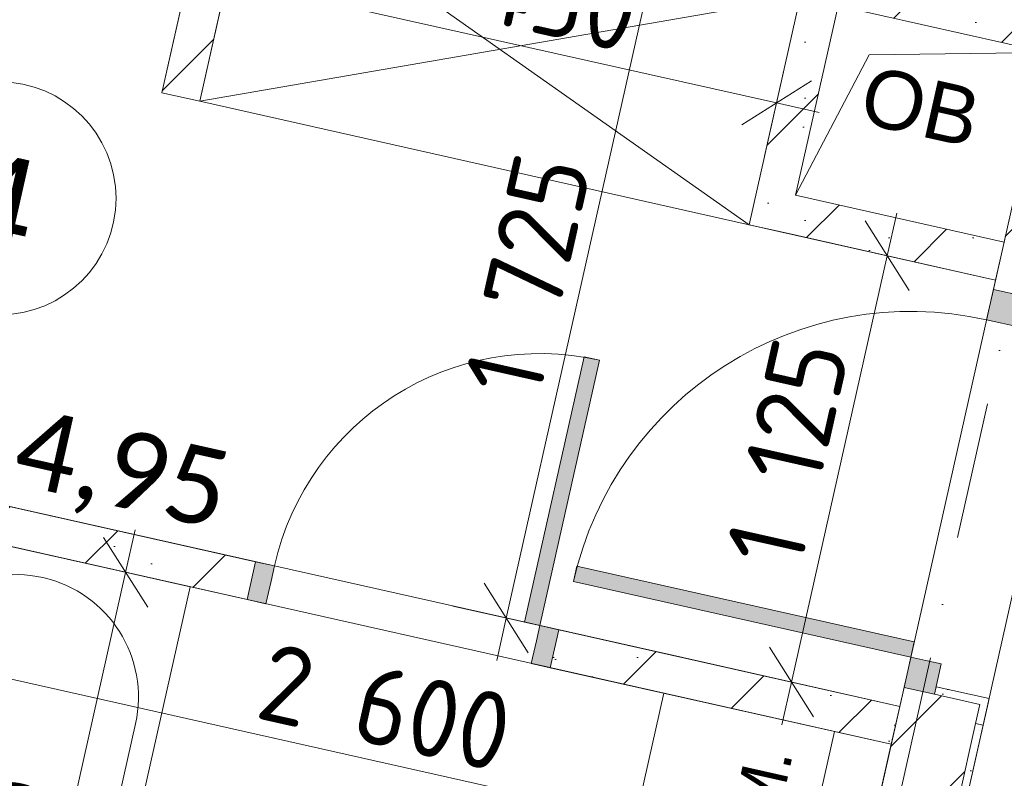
# Model space of a CAD drawing. Header units: millimetres. Extents: x -7213913 to -6930525, y 6129472 to 6355042.
# Tile 138 of 214: x -7196294 to -7193759, y 6181656 to 6183609. Entities that reach past the tile are written whole.
import ezdxf
from ezdxf.enums import TextEntityAlignment as Align

# ---------------------------------------------------------------- set-up
doc = ezdxf.new("R2010")
doc.units = ezdxf.units.MM
doc.header["$MEASUREMENT"] = 0
doc.linetypes.add('Штрихпунктирная', pattern=[670.277762, 352.777767, -176.388884, 0, -141.111112])
for name, color, linetype in [('S - квартира_помещение.АР', 7, 'Continuous'), ('S - МОП.АР', 7, 'Continuous'), ('АР-Мебель_Оборудование_Технология.АР', 7, 'Continuous'), ('АР-Мебель_Сантехника.АР', 7, 'Continuous'), ('АР-Стены_Перегородки_межквартирные_200.АР', 7, 'Continuous'), ('АР-Чертеж-Оси_Осевые размеры.АР', 7, 'Continuous'), ('АР-Чертеж-Размеры.АР', 7, 'Continuous'), ('Двери Archicad', 7, 'Continuous')]:
    doc.layers.add(name, color=color, linetype=linetype)
for name, color, linetype, lineweight in [('S - квартира_помещение.АР_Ном._пера__2', 8, 'Continuous', 15), ('S - МОП.АР_Ном._пера__2', 8, 'Continuous', 15), ('АР-Мебель_Оборудование_Технология.АР_Ном._пера__101', 252, 'Continuous', 0), ('АР-Мебель_Сантехника.АР_Ном._пера__101', 252, 'Continuous', 0), ('АР-Стены_Перегородки_межквартирные_200.АР_Ном._пера__1', 7, 'Continuous', 15), ('АР-Чертеж-Оси_Осевые размеры.АР_Ном._пера__120', 7, 'Continuous', 0), ('АР-Чертеж-Размеры.АР_Ном._пера__1', 7, 'Continuous', 0), ('Двери Archicad_Ном._пера__120', 7, 'Continuous', 0), ('ИОС-Шахты и отверстия.АР_Ном._пера__1', 7, 'Continuous', 0), ('Паспорта Зон Archicad_Ном._пера__1', 7, 'Continuous', 0)]:
    doc.layers.add(name, color=color, linetype=linetype, lineweight=lineweight)
doc.layers.add('АР-Мебель_Сантехника.АР_Ном._пера__86', color=7, linetype='Continuous', lineweight=0, true_color=0xbdbdbd)
doc.styles.add('РЎР“Р•РќР•Р\xa0Р\x98Р\xa0_РЎРўР\x98Р›Р¬_1', font='txt')
doc.styles.add('РЎР“Р•РќР•Р\xa0Р\x98Р\xa0_РЎРўР\x98Р›Р¬_2', font='calibri.ttf')
doc.styles.add('РЎР“Р•РќР•Р\xa0Р\x98Р\xa0_РЎРўР\x98Р›Р¬_3', font='GOST_Common.ttf')
doc.styles.add('РЎР“Р•РќР•Р\xa0Р\x98Р\xa0_РЎРўР\x98Р›Р¬_5', font='GOTHIC.TTF')
doc.styles.add('РЎР“Р•РќР•Р\xa0Р\x98Р\xa0_РЎРўР\x98Р›Р¬_6', font='arial.ttf')
doc.dimstyles.new('СГЕНЕРИР_СТИЛЬ__3', dxfattribs={"dimtxt": 200, "dimasz": 142.5, "dimexe": 0.18, "dimexo": 0.0625, "dimgap": 0, "dimtad": 1, "dimdec": 0, "dimzin": 0, "dimdsep": 46, "dimtxsty": 'РЎР“Р•РќР•Р\xa0Р\x98Р\xa0_РЎРўР\x98Р›Р¬_3', "dimblk": 'ARROWHEAD_6', "dimblk1": 'ARROWHEAD_6', "dimblk2": 'ARROWHEAD_6', "dimcen": 0.09, "dimse1": 1, "dimse2": 1, "dimclrd": 7, "dimclre": 7, "dimclrt": 7, "dimazin": 0, "dimtfac": 1, "dimtdec": 4, "dimtmove": 0, "dimatfit": 3, "dimfxl": 1, "dimtolj": 1, "dimtzin": 0, "dimarcsym": 0})
pattern_1 = [(45, (-6566190.34, 6563027.8), (-111.369318, 111.369318), [0, -105, 0, -157.5]), (110, (-6565840.34, 6563027.8), (148.001588, 53.868173), [0, -77, 0, -133])]
pattern_2 = [(45, (-6566190.34, 6562677.8), (-127.279217, 127.279217), [])]
pattern_3 = [(45, (-6566190.34, 6562677.8), (-169.70563, 169.70563), []), (90, (-6566360.05, 6562847.5), (-216, 0), [0, -144, 0, -216]), (155, (-6566190.34, 6563017.2), (91.285545, 195.76248), [0, -105.6, 0, -182.4])]

# ---------------------------------------------------------------- blocks, each defined once
blk = doc.blocks.new('С_у_3_44_10', base_point=(-7195574.6, 6181561.7))
at = {"layer": 'S - квартира_помещение.АР_Ном._пера__2', "color": 8, "linetype": 'Continuous', "lineweight": 15, "flags": 128}
blk.add_lwpolyline([(-7196982, 6180557.5), (-7194444.9, 6179987.7), (-7194302.5, 6180621.9), (-7194050.5, 6181743.9), (-7196587.5, 6182313.7)], close=True, dxfattribs=at)
at = {"layer": 'Паспорта Зон Archicad_Ном._пера__1', "color": 7, "lineweight": 0, "style": 'РЎР“Р•РќР•Р\xa0Р\x98Р\xa0_РЎРўР\x98Р›Р¬_1'}
blk.add_attdef('ROOM_NUMBER', text='', height=250, rotation=347.3417, dxfattribs=at).set_placement((-7195348.5, 6181298.7), align=Align.MIDDLE_CENTER)
at = {"layer": 'Паспорта Зон Archicad_Ном._пера__1', "color": 7, "lineweight": 0, "style": 'РЎР“Р•РќР•Р\xa0Р\x98Р\xa0_РЎРўР\x98Р›Р¬_2'}
blk.add_attdef('ROOM_AREA', text='', height=200, rotation=347.3417, dxfattribs=at).set_placement((-7194958.3, 6180451.3), align=Align.MIDDLE_RIGHT)
blk = doc.blocks.new('Холл_4_45_10', base_point=(-7195995.4, 6182777.4))
at = {"layer": 'S - квартира_помещение.АР_Ном._пера__2', "color": 8, "linetype": 'Continuous', "lineweight": 15, "flags": 128}
blk.add_lwpolyline([(-7196799, 6184108.7), (-7197150.8, 6182542.7), (-7194614, 6181973), (-7194028.6, 6181841.5), (-7193782, 6182939.1), (-7194416.2, 6183081.6), (-7194284.8, 6183667), (-7195699.5, 6183984.7), (-7195725.8, 6183867.7), (-7195831, 6183399.3), (-7195928.6, 6183421.2), (-7195823.4, 6183889.6)], close=True, dxfattribs=at)
at = {"layer": 'Паспорта Зон Archicad_Ном._пера__1', "color": 7, "linetype": 'Continuous', "lineweight": 0}
blk.add_circle((-7196346.5, 6183149.4), 300, dxfattribs=at)
at = {"layer": 'Паспорта Зон Archicad_Ном._пера__1', "color": 7, "lineweight": 0, "style": 'РЎР“Р•РќР•Р\xa0Р\x98Р\xa0_РЎРўР\x98Р›Р¬_1'}
blk.add_attdef('ROOM_NUMBER', text='', height=250, rotation=347.3417, dxfattribs=at).set_placement((-7196346.5, 6183136), align=Align.MIDDLE_CENTER)
at = {"layer": 'Паспорта Зон Archicad_Ном._пера__1', "color": 7, "lineweight": 0, "style": 'РЎР“Р•РќР•Р\xa0Р\x98Р\xa0_РЎРўР\x98Р›Р¬_2'}
blk.add_attdef('ROOM_AREA', text='', height=200, rotation=347.3417, dxfattribs=at).set_placement((-7195761.1, 6182394.5), align=Align.MIDDLE_RIGHT)
blk = doc.blocks.new('Ванна 23[121]_10', base_point=(-7196981.9, 6180557.5))
at = {"layer": 'АР-Мебель_Сантехника.АР_Ном._пера__101', "color": 252, "linetype": 'Continuous', "lineweight": 0}
for p, q in [((-7196618.4, 6180527), (-7196615.1, 6180541.5)), ((-7196591.9, 6180521), (-7196618.4, 6180527)), ((-7196588.6, 6180535.5), (-7196591.9, 6180521))]:
    blk.add_line(p, q, dxfattribs=at)
at = {"layer": 'АР-Мебель_Сантехника.АР_Ном._пера__101', "color": 252, "linetype": 'Continuous', "lineweight": 0, "flags": 128}
blk.add_lwpolyline([(-7196250.2, 6180393.1), (-7195855.7, 6182149.4), (-7196587.5, 6182313.7), (-7196981.9, 6180557.5)], close=True, dxfattribs=at)
for points in [[(-7196877.4, 6180749.2, 0.414214), (-7196763.9, 6180570), (-7196441.9, 6180497.7, 0.414214), (-7196262.7, 6180611.1), (-7195996.4, 6181796.6, 1), (-7196611.1, 6181934.7)], [(-7196586.2, 6180494.2), (-7196580.9, 6180536, 0.12102), (-7196582, 6180546), (-7196576.9, 6180599.1, 0.882566), (-7196598.5, 6180604), (-7196616.6, 6180553.8, 0.12102), (-7196621.9, 6180545.2), (-7196635, 6180505.1, 1)]]:
    blk.add_lwpolyline(points, format="xyb", close=True, dxfattribs=at)
at = {"layer": 'АР-Мебель_Сантехника.АР_Ном._пера__101', "color": 252, "linetype": 'Continuous', "lineweight": 0}
blk.add_circle((-7196563.5, 6180709.4), 25, dxfattribs=at)
for centre, radius, start, end in [((-7196601.8, 6180538.7), 21.1, 20.1127, 134.5707), ((-7196601.9, 6180538.5), 13.6, 347.3417, 167.3417)]:
    blk.add_arc(centre, radius, start, end, dxfattribs=at)
blk = doc.blocks.new('Стиральная Машина 23[123]_10', base_point=(-7194701.6, 6181582.7))
at = {"layer": 'АР-Мебель_Сантехника.АР_Ном._пера__101', "color": 252, "linetype": 'Continuous', "lineweight": 0, "flags": 128}
blk.add_lwpolyline([(-7194635.9, 6181875.4), (-7194050.5, 6181743.9), (-7194182, 6181158.5), (-7194767.4, 6181290)], close=True, dxfattribs=at)
at = {"layer": 'АР-Мебель_Сантехника.АР_Ном._пера__86', "color": 9, "lineweight": 0, "true_color": 0xbdbdbd, "style": 'РЎР“Р•РќР•Р\xa0Р\x98Р\xa0_РЎРўР\x98Р›Р¬_6'}
blk.add_attdef('stDisplayText', text='', height=120, rotation=77.3417, dxfattribs=at).set_placement((-7194408.9, 6181522.8), align=Align.MIDDLE_CENTER)
blk = doc.blocks.new('Символ Проема в Полу 21[135]_10', base_point=(-7194296.8, 6183157.2))
at = {"layer": 'ИОС-Шахты и отверстия.АР_Ном._пера__1', "color": 7, "linetype": 'Continuous', "lineweight": 0, "flags": 128}
for points in [[(-7194296.8, 6183157.2), (-7194187.2, 6183645.1), (-7193650.6, 6183524.5), (-7194107, 6183518.5)], [(-7194107, 6183518.5), (-7193650.6, 6183524.5), (-7193760.1, 6183036.7), (-7194296.8, 6183157.2)]]:
    blk.add_lwpolyline(points, close=True, dxfattribs=at)
at = {"layer": 'ИОС-Шахты и отверстия.АР_Ном._пера__1', "color": 7, "linetype": 'Continuous', "lineweight": 0, "insert": (-7193944.8, 6183257.4), "char_height": 150, "attachment_point": 8, "rotation": 347.3417, "style": 'РЎР“Р•РќР•Р\xa0Р\x98Р\xa0_РЎРўР\x98Р›Р¬_6'}
blk.add_mtext('\\A1;{\\pqc;\\pt0;\\fArial|b0|i0|c204|p0;\\c739502;\\W1.000000;ОВ\\fArial|b0|i0|c204|p0;\\W1.000000;\\A1{\\H.66x;\\S^  ;}\\fArial|b0|i0|c204|p0;\\W1.000000;\\fArial|b0|i0|c204|p0;\\W1.000000;\\A1{\\H.66x;\\S^  ;}\\fArial|b0|i0|c204|p0;\\W1.000000;\\fArial|b0|i0|c204|p0;\\W1.000000;\\A1{\\H.66x;\\S^  ;}}', dxfattribs=at)
blk = doc.blocks.new('Коридор_5_61_10', base_point=(-7189263.8, 6194703.5))
at = {"layer": 'S - МОП.АР_Ном._пера__2', "color": 8, "linetype": 'Continuous', "lineweight": 15, "flags": 128}
blk.add_lwpolyline([(-7192629.5, 6187066.9), (-7193429.3, 6183505.6), (-7194229.2, 6179944.3), (-7194229.2, 6179944.3), (-7194294.9, 6179651.6), (-7194608.3, 6178256.4), (-7193086.2, 6177914.5), (-7192297.3, 6181427), (-7192297.3, 6181427), (-7192261.2, 6181588), (-7191587.3, 6184588.3)], dxfattribs=at)
at = {"layer": 'Паспорта Зон Archicad_Ном._пера__1', "color": 7, "lineweight": 0, "style": 'РЎР“Р•РќР•Р\xa0Р\x98Р\xa0_РЎРўР\x98Р›Р¬_3'}
blk.add_attdef('ROOM_NUMBER', text='', height=350, rotation=347.3417, dxfattribs=at).set_placement((-7191409.9, 6189483.5), align=Align.MIDDLE_CENTER)
at = {"layer": 'Паспорта Зон Archicad_Ном._пера__1', "color": 7, "lineweight": 0, "style": 'РЎР“Р•РќР•Р\xa0Р\x98Р\xa0_РЎРўР\x98Р›Р¬_2'}
blk.add_attdef('ROOM_AREA', text='', height=200, rotation=347.3417, dxfattribs=at).set_placement((-7191171.5, 6188915.1), align=Align.MIDDLE_RIGHT)
blk = doc.blocks.new('Металлическая Дверь 23[17]_10', base_point=(-6566190.3, 6562677.8))
at = {"layer": 'Двери Archicad_Ном._пера__120', "linetype": 'Continuous', "lineweight": 0, "true_color": 0xffffff}
for points in [[(-7193727, 6182819.1), (-7193709.5, 6182897.2), (-7193787.5, 6182914.7), (-7193805.1, 6182836.7), (-7193766, 6182827.9)], [(-7194868.5, 6182163.3), (-7194000.1, 6181968.3), (-7193991.3, 6182007.3), (-7194859.7, 6182202.4)], [(-7193939.6, 6181872.7), (-7193922, 6181950.8), (-7193961.1, 6181959.5), (-7194000.1, 6181968.3), (-7194017.6, 6181890.3)]]:
    blk.add_hatch(color=7, dxfattribs=at).paths.add_polyline_path(points)
at = {"layer": 'Двери Archicad_Ном._пера__120', "color": 7, "linetype": 'Continuous', "lineweight": 0}
for p, q in [((-7193805.1, 6182836.7), (-7193787.5, 6182914.7)), ((-7193787.5, 6182914.7), (-7193709.5, 6182897.2)), ((-7193787.5, 6182914.7), (-7193709.5, 6182897.2)), ((-7193787.5, 6182914.7), (-7193709.5, 6182897.2)), ((-7193709.5, 6182897.2), (-7193727, 6182819.1)), ((-7193713.8, 6182877.7), (-7193577.3, 6182847)), ((-7193572.9, 6182866.5), (-7193577.3, 6182847)), ((-7193766, 6182827.9), (-7193805.1, 6182836.7)), ((-7193727, 6182819.1), (-7193766, 6182827.9)), ((-7194859.7, 6182202.4), (-7194868.5, 6182163.3)), ((-7193991.3, 6182007.3), (-7194859.7, 6182202.4)), ((-7194868.5, 6182163.3), (-7194000.1, 6181968.3)), ((-7194000.1, 6181968.3), (-7193991.3, 6182007.3)), ((-7194017.6, 6181890.3), (-7194000.1, 6181968.3)), ((-7194000.1, 6181968.3), (-7193961.1, 6181959.5)), ((-7193961.1, 6181959.5), (-7193922, 6181950.8)), ((-7193922, 6181950.8), (-7193939.6, 6181872.7)), ((-7193939.6, 6181872.7), (-7194017.6, 6181890.3)), ((-7194017.6, 6181890.3), (-7193939.6, 6181872.7)), ((-7194017.6, 6181890.3), (-7193939.6, 6181872.7)), ((-7193935.2, 6181892.2), (-7193798.6, 6181861.6)), ((-7193803, 6181842), (-7193798.6, 6181861.6))]:
    blk.add_line(p, q, dxfattribs=at)
blk.add_arc((-7194000.1, 6181968.3), 890, 77.3417, 167.3417, dxfattribs=at)
blk = doc.blocks.new('Стена_41_10', base_point=(-7193052.3, 6186188.1))
at = {"layer": 'АР-Стены_Перегородки_межквартирные_200.АР', "linetype": 'Continuous', "lineweight": 0, "true_color": 0x000000}
h = blk.add_hatch(dxfattribs=at)
h.set_pattern_fill('БЛОКИ_БЕТОННЫЕ_ЭФФЕКТИВН_28', color=18, style=0, pattern_type=2)
h.set_pattern_definition(pattern_2)
h.paths.add_polyline_path([(-7193052.3, 6186188.1), (-7193787.5, 6182914.7), (-7193709.5, 6182897.2), (-7193592.4, 6182870.9), (-7192857.2, 6186144.3)])
h = blk.add_hatch(dxfattribs=at)
h.set_pattern_fill('БЛОКИ_БЕТОННЫЕ_ЭФФЕКТИВН_28', color=18, style=0, pattern_type=2)
h.set_pattern_definition(pattern_2)
h.paths.add_polyline_path([(-7194017.6, 6181890.3), (-7194028.6, 6181841.5), (-7193833.4, 6181797.6), (-7193822.5, 6181846.4), (-7193939.6, 6181872.7)])
h = blk.add_hatch(dxfattribs=at)
h.set_pattern_fill('ШТУКАТУРКА__ГИПС_01_000A', color=18, style=0, pattern_type=2)
h.set_pattern_definition(pattern_1)
h.paths.add_polyline_path([(-7193798.6, 6181861.6), (-7193935.2, 6181892.2), (-7193939.6, 6181872.7), (-7193822.5, 6181846.4), (-7193803, 6181842)])
h = blk.add_hatch(dxfattribs=at)
h.set_pattern_fill('ШТУКАТУРКА__ГИПС_01_000A', color=18, style=0, pattern_type=2)
h.set_pattern_definition(pattern_1)
h.paths.add_polyline_path([(-7193833.4, 6181797.6), (-7193813.9, 6181793.3), (-7193803, 6181842), (-7193822.5, 6181846.4)])
at = {"layer": 'АР-Стены_Перегородки_межквартирные_200.АР_Ном._пера__1', "color": 7, "linetype": 'Continuous', "lineweight": 15}
for p, q in [((-7193787.5, 6182914.7), (-7193709.5, 6182897.2)), ((-7194017.6, 6181890.3), (-7193939.6, 6181872.7)), ((-7193822.5, 6181846.4), (-7193939.6, 6181872.7)), ((-7193833.4, 6181797.6), (-7193822.5, 6181846.4))]:
    blk.add_line(p, q, dxfattribs=at)
at = {"layer": 'АР-Стены_Перегородки_межквартирные_200.АР_Ном._пера__1', "color": 7, "linetype": 'Continuous', "lineweight": 0}
for p, q in [((-7193939.6, 6181872.7), (-7193935.2, 6181892.2)), ((-7193935.2, 6181892.2), (-7193798.6, 6181861.6)), ((-7193803, 6181842), (-7193798.6, 6181861.6))]:
    blk.add_line(p, q, dxfattribs=at)
at = {"layer": 'АР-Стены_Перегородки_межквартирные_200.АР_Ном._пера__1', "color": 7, "linetype": 'Continuous', "lineweight": 15, "flags": 128}
for points in [[(-7193172.8, 6185651.6), (-7193787.5, 6182914.7)], [(-7194017.6, 6181890.3), (-7194028.6, 6181841.5)]]:
    blk.add_lwpolyline(points, dxfattribs=at)
at = {"layer": 'АР-Стены_Перегородки_межквартирные_200.АР_Ном._пера__1', "color": 7, "linetype": 'Continuous', "lineweight": 0, "flags": 128}
for points in [[(-7193813.9, 6181793.3), (-7193803, 6181842)], [(-7193813.9, 6181793.3), (-7193833.4, 6181797.6)]]:
    blk.add_lwpolyline(points, dxfattribs=at)
at = {"layer": 'Двери Archicad_Ном._пера__120', "color": 7, "linetype": 'Continuous', "lineweight": 0}
blk.add_blockref('Металлическая Дверь 23[17]_10', (-6566190.3, 6562677.8), dxfattribs=at)
blk = doc.blocks.new('Стена_98_10', base_point=(-7194028.6, 6181841.5))
at = {"layer": 'АР-Стены_Перегородки_межквартирные_200.АР', "linetype": 'Continuous', "lineweight": 0, "true_color": 0x000000}
h = blk.add_hatch(dxfattribs=at)
h.set_pattern_fill('БЛОКИ_БЕТОННЫЕ_ЭФФЕКТИВН_28', color=18, style=0, pattern_type=2)
h.set_pattern_definition(pattern_2)
h.paths.add_polyline_path([(-7194444.9, 6179987.7), (-7194249.8, 6179943.8), (-7193833.4, 6181797.6), (-7194028.6, 6181841.5)])
h = blk.add_hatch(dxfattribs=at)
h.set_pattern_fill('ШТУКАТУРКА__ГИПС_01_000A', color=18, style=0, pattern_type=2)
h.set_pattern_definition(pattern_1)
h.paths.add_polyline_path([(-7194296, 6179646.7), (-7193813.9, 6181793.3), (-7193833.4, 6181797.6), (-7194309.6, 6179677.7)])
at = {"layer": 'АР-Стены_Перегородки_межквартирные_200.АР_Ном._пера__1', "color": 7, "linetype": 'Continuous', "lineweight": 15}
blk.add_line((-7194249.8, 6179943.8), (-7193833.4, 6181797.6), dxfattribs=at)
at = {"layer": 'АР-Стены_Перегородки_межквартирные_200.АР_Ном._пера__1', "color": 7, "linetype": 'Continuous', "lineweight": 15, "flags": 128}
blk.add_lwpolyline([(-7194028.6, 6181841.5), (-7194444.9, 6179987.7)], dxfattribs=at)
at = {"layer": 'АР-Стены_Перегородки_межквартирные_200.АР_Ном._пера__1', "color": 7, "linetype": 'Continuous', "lineweight": 0, "flags": 128}
for points in [[(-7194296, 6179646.7), (-7193813.9, 6181793.3)], [(-7193813.9, 6181793.3), (-7193833.4, 6181797.6)]]:
    blk.add_lwpolyline(points, dxfattribs=at)
blk = doc.blocks.new('Стена_299_10', base_point=(-7194296.8, 6183157.2))
at = {"layer": 'АР-Стены_Перегородки_межквартирные_200.АР', "linetype": 'Continuous', "lineweight": 0, "true_color": 0x000000}
h = blk.add_hatch(dxfattribs=at)
h.set_pattern_fill('БУТ__50__000A', color=18, style=0, pattern_type=2)
h.set_pattern_definition(pattern_3)
h.paths.add_polyline_path([(-7194296.8, 6183157.2), (-7194187.2, 6183645.1), (-7194284.8, 6183667), (-7194394.3, 6183179.1)])
h = blk.add_hatch(dxfattribs=at)
h.set_pattern_fill('БУТ__50__000A', color=18, style=0, pattern_type=2)
h.set_pattern_definition(pattern_3)
h.paths.add_polyline_path([(-7194416.2, 6183081.6), (-7194296.8, 6183157.2), (-7194394.3, 6183179.1)])
h = blk.add_hatch(dxfattribs=at)
h.set_pattern_fill('БУТ__50__000A', color=18, style=0, pattern_type=2)
h.set_pattern_definition(pattern_3)
h.paths.add_polyline_path([(-7194296.8, 6183157.2), (-7194416.2, 6183081.6), (-7194318.7, 6183059.6)])
at = {"layer": 'АР-Стены_Перегородки_межквартирные_200.АР_Ном._пера__1', "color": 7, "linetype": 'Continuous', "lineweight": 15, "flags": 128}
for points in [[(-7194284.8, 6183667), (-7194416.2, 6183081.6)], [(-7194296.8, 6183157.2), (-7194187.2, 6183645.1)], [(-7194416.2, 6183081.6), (-7194318.7, 6183059.6)]]:
    blk.add_lwpolyline(points, dxfattribs=at)
blk = doc.blocks.new('Металлическая Дверь 23[51]_10', base_point=(-6566190.3, 6562677.8))
at = {"layer": 'Двери Archicad', "linetype": 'Continuous', "lineweight": 0, "true_color": 0xffffff}
for points in [[(-7194802.1, 6182732.6), (-7194841.1, 6182741.4), (-7194994.5, 6182058.4), (-7194955.5, 6182049.6)], [(-7195660.4, 6182105.5), (-7195647.2, 6182164), (-7195638.5, 6182203), (-7195687.2, 6182214), (-7195709.2, 6182116.4)], [(-7194928.6, 6181941.1), (-7194906.7, 6182038.7), (-7194955.5, 6182049.6), (-7194964.2, 6182010.6), (-7194977.4, 6181952.1)]]:
    blk.add_hatch(color=7, dxfattribs=at).paths.add_polyline_path(points)
at = {"layer": 'Двери Archicad_Ном._пера__120', "color": 7, "linetype": 'Continuous', "lineweight": 0}
for p, q in [((-7194994.5, 6182058.4), (-7194841.1, 6182741.4)), ((-7194802.1, 6182732.6), (-7194955.5, 6182049.6)), ((-7194841.1, 6182741.4), (-7194802.1, 6182732.6)), ((-7195687.2, 6182214), (-7195709.2, 6182116.4)), ((-7195687.2, 6182214), (-7195709.2, 6182116.4)), ((-7195687.2, 6182214), (-7195709.2, 6182116.4)), ((-7195638.5, 6182203), (-7195687.2, 6182214)), ((-7195647.2, 6182164), (-7195638.5, 6182203)), ((-7195660.4, 6182105.5), (-7195647.2, 6182164)), ((-7195709.2, 6182116.4), (-7195660.4, 6182105.5)), ((-7194955.5, 6182049.6), (-7194994.5, 6182058.4)), ((-7194955.5, 6182049.6), (-7194964.2, 6182010.6)), ((-7194906.7, 6182038.7), (-7194955.5, 6182049.6)), ((-7194928.6, 6181941.1), (-7194906.7, 6182038.7)), ((-7194906.7, 6182038.7), (-7194928.6, 6181941.1)), ((-7194906.7, 6182038.7), (-7194928.6, 6181941.1)), ((-7194964.2, 6182010.6), (-7194977.4, 6181952.1)), ((-7194977.4, 6181952.1), (-7194928.6, 6181941.1))]:
    blk.add_line(p, q, dxfattribs=at)
blk.add_arc((-7194955.5, 6182049.6), 700, 77.3417, 167.3417, dxfattribs=at)
blk = doc.blocks.new('Стена_300_10', base_point=(-7197199.5, 6182553.7))
at = {"layer": 'АР-Стены_Перегородки_межквартирные_200.АР', "linetype": 'Continuous', "lineweight": 0, "true_color": 0x000000}
h = blk.add_hatch(dxfattribs=at)
h.set_pattern_fill('БУТ__50__000A', color=18, style=0, pattern_type=2)
h.set_pattern_definition(pattern_3)
h.paths.add_polyline_path([(-7197150.7, 6182542.7), (-7197172.7, 6182445.1), (-7195709.2, 6182116.4), (-7195687.2, 6182214)])
h = blk.add_hatch(dxfattribs=at)
h.set_pattern_fill('БУТ__50__000A', color=18, style=0, pattern_type=2)
h.set_pattern_definition(pattern_3)
h.paths.add_polyline_path([(-7194906.7, 6182038.7), (-7194928.6, 6181941.1), (-7194050.5, 6181743.9), (-7194028.6, 6181841.5)])
at = {"layer": 'АР-Стены_Перегородки_межквартирные_200.АР_Ном._пера__1', "color": 7, "linetype": 'Continuous', "lineweight": 15}
for p, q in [((-7195687.2, 6182214), (-7195709.2, 6182116.4)), ((-7194906.7, 6182038.7), (-7194928.6, 6181941.1))]:
    blk.add_line(p, q, dxfattribs=at)
at = {"layer": 'АР-Стены_Перегородки_межквартирные_200.АР_Ном._пера__1', "color": 7, "linetype": 'Continuous', "lineweight": 15, "flags": 128}
for points in [[(-7195687.2, 6182214), (-7197150.7, 6182542.7)], [(-7196587.2, 6182313.6), (-7195709.2, 6182116.4)], [(-7194028.6, 6181841.5), (-7194906.7, 6182038.7)], [(-7194928.6, 6181941.1), (-7194050.5, 6181743.9)], [(-7194028.6, 6181841.5), (-7194050.5, 6181743.9)]]:
    blk.add_lwpolyline(points, dxfattribs=at)
at = {"layer": 'Двери Archicad', "color": 7, "linetype": 'Continuous', "lineweight": 0}
blk.add_blockref('Металлическая Дверь 23[51]_10', (-6566190.3, 6562677.8), dxfattribs=at)
blk = doc.blocks.new('Стена_306_10', base_point=(-7194296.8, 6183157.2))
at = {"layer": 'АР-Стены_Перегородки_межквартирные_200.АР', "linetype": 'Continuous', "lineweight": 0, "true_color": 0x000000}
h = blk.add_hatch(dxfattribs=at)
h.set_pattern_fill('БУТ__50__000A', color=18, style=0, pattern_type=2)
h.set_pattern_definition(pattern_3)
h.paths.add_polyline_path([(-7194318.7, 6183059.6), (-7193782, 6182939.1), (-7193760.1, 6183036.7), (-7194296.8, 6183157.2)])
at = {"layer": 'АР-Стены_Перегородки_межквартирные_200.АР_Ном._пера__1', "color": 7, "linetype": 'Continuous', "lineweight": 15, "flags": 128}
for points in [[(-7193760.1, 6183036.7), (-7194296.8, 6183157.2)], [(-7194318.7, 6183059.6), (-7193782, 6182939.1)], [(-7193760.1, 6183036.7), (-7193782, 6182939.1)]]:
    blk.add_lwpolyline(points, dxfattribs=at)
blk = doc.blocks.new('Стена_311_10', base_point=(-7195879.8, 6183410.3))
at = {"layer": 'АР-Стены_Перегородки_межквартирные_200.АР', "linetype": 'Continuous', "lineweight": 0, "true_color": 0x000000}
h = blk.add_hatch(dxfattribs=at)
h.set_pattern_fill('БУТ__50__000A', color=18, style=0, pattern_type=2)
h.set_pattern_definition(pattern_3)
h.paths.add_polyline_path([(-7195797.1, 6184006.6), (-7195699.5, 6183984.7), (-7195775.2, 6184104.2)])
h = blk.add_hatch(dxfattribs=at)
h.set_pattern_fill('БУТ__50__000A', color=18, style=0, pattern_type=2)
h.set_pattern_definition(pattern_3)
h.paths.add_polyline_path([(-7195677.6, 6184082.3), (-7195775.2, 6184104.2), (-7195699.5, 6183984.7)])
h = blk.add_hatch(dxfattribs=at)
h.set_pattern_fill('БУТ__50__000A', color=18, style=0, pattern_type=2)
h.set_pattern_definition(pattern_3)
h.paths.add_polyline_path([(-7195928.6, 6183421.2), (-7195831, 6183399.3), (-7195699.5, 6183984.7), (-7195797.1, 6184006.6)])
at = {"layer": 'АР-Стены_Перегородки_межквартирные_200.АР_Ном._пера__1', "color": 7, "linetype": 'Continuous', "lineweight": 15, "flags": 128}
for points in [[(-7195775.2, 6184104.2), (-7195928.6, 6183421.2)], [(-7195775.2, 6184104.2), (-7195677.6, 6184082.3)], [(-7195831, 6183399.3), (-7195699.5, 6183984.7)], [(-7195928.6, 6183421.2), (-7195831, 6183399.3)]]:
    blk.add_lwpolyline(points, dxfattribs=at)
blk = doc.blocks.new('Стена_314_10', base_point=(-7195737.4, 6184044.5))
at = {"layer": 'АР-Стены_Перегородки_межквартирные_200.АР', "linetype": 'Continuous', "lineweight": 0, "true_color": 0x000000}
h = blk.add_hatch(dxfattribs=at)
h.set_pattern_fill('БУТ__50__000A', color=18, style=0, pattern_type=2)
h.set_pattern_definition(pattern_3)
h.paths.add_polyline_path([(-7195699.5, 6183984.7), (-7193650.6, 6183524.5), (-7193628.6, 6183622.1), (-7195677.6, 6184082.3)])
at = {"layer": 'АР-Стены_Перегородки_межквартирные_200.АР_Ном._пера__1', "color": 7, "linetype": 'Continuous', "lineweight": 15, "flags": 128}
for points in [[(-7193628.6, 6183622.1), (-7195677.6, 6184082.3)], [(-7195699.5, 6183984.7), (-7194284.8, 6183667)], [(-7194187.2, 6183645.1), (-7193650.6, 6183524.5)], [(-7193628.6, 6183622.1), (-7193650.6, 6183524.5)]]:
    blk.add_lwpolyline(points, dxfattribs=at)
blk = doc.blocks.new('Гардероб Нестандартный 23[169]_10', base_point=(-7195831, 6183399.3))
at = {"layer": 'АР-Мебель_Оборудование_Технология.АР_Ном._пера__101', "color": 252, "linetype": 'Continuous', "lineweight": 0}
for p, q in [((-7194416.2, 6183081.5), (-7195699.5, 6183984.7)), ((-7195831, 6183399.3), (-7194284.8, 6183667))]:
    blk.add_line(p, q, dxfattribs=at)
at = {"layer": 'АР-Мебель_Оборудование_Технология.АР_Ном._пера__101', "color": 252, "linetype": 'Continuous', "lineweight": 0, "flags": 128}
blk.add_lwpolyline([(-7195831, 6183399.3), (-7194416.2, 6183081.5), (-7194284.8, 6183667), (-7195699.5, 6183984.7)], close=True, dxfattribs=at)
blk = doc.blocks.new('*D1068', base_point=(-6566190.3, 6562677.8))
at = {"layer": 'АР-Чертеж-Размеры.АР_Ном._пера__1', "color": 7, "linetype": 'Continuous', "lineweight": 0, "transparency": 16777216}
for p, q in [((-7196690.9, 6181852), (-7196629.3, 6182126.4)), ((-7196570.5, 6182045.9), (-7196749.7, 6181932.5)), ((-7196769.9, 6182013.9), (-7196660.1, 6181989.2)), ((-7196660.1, 6181989.2), (-7194123.4, 6181419.4)), ((-7194154.2, 6181282.2), (-7194092.5, 6181556.6)), ((-7194213, 6181362.6), (-7194033.7, 6181476.1)), ((-7194123.4, 6181419.4), (-7194013.6, 6181394.7))]:
    blk.add_line(p, q, dxfattribs=at)
at = {"layer": 'АР-Чертеж-Размеры.АР_Ном._пера__1', "color": 7, "lineweight": 0, "transparency": 16777216, "insert": (-7195693.2, 6181813), "char_height": 200, "attachment_point": 7, "rotation": 347.3403, "style": 'РЎР“Р•РќР•Р\xa0Р\x98Р\xa0_РЎРўР\x98Р›Р¬_3'}
blk.add_mtext('\\A1;{\\pql;\\fGOST Common|b0|i0|c204|p0;\\W1.000000;2\xa0600}', dxfattribs=at)
blk = doc.blocks.new('ARROWHEAD_6')
at = {"color": 0, "linetype": 'Continuous', "lineweight": 0}
for p, q in [((-0.5, -0.5), (0.5, 0.5)), ((0, 0), (-1, 0))]:
    blk.add_line(p, q, dxfattribs=at)
blk = doc.blocks.new('*D1069', base_point=(-6566190.3, 6562677.8))
at = {"layer": 'АР-Чертеж-Размеры.АР_Ном._пера__1', "color": 7, "linetype": 'Continuous', "lineweight": 0, "transparency": 16777216}
for p, q in [((-7196021.8, 6182186.6), (-7195997.1, 6182296.4)), ((-7195965, 6182097), (-7196078.5, 6182276.3)), ((-7195884.6, 6182155.8), (-7196159, 6182217.5)), ((-7196416.2, 6180430.4), (-7196021.8, 6182186.6)), ((-7196472.9, 6180520), (-7196359.5, 6180340.8)), ((-7196279, 6180399.6), (-7196553.4, 6180461.2)), ((-7196440.9, 6180320.6), (-7196416.2, 6180430.4))]:
    blk.add_line(p, q, dxfattribs=at)
at = {"layer": 'АР-Чертеж-Размеры.АР_Ном._пера__1', "color": 7, "lineweight": 0, "transparency": 16777216, "insert": (-7196323.3, 6181026.8), "char_height": 200, "attachment_point": 7, "rotation": 77.3417, "style": 'РЎР“Р•РќР•Р\xa0Р\x98Р\xa0_РЎРўР\x98Р›Р¬_3'}
blk.add_mtext('\\A1;{\\pql;\\fGOST Common|b0|i0|c204|p0;\\W1.000000;1\xa0800}', dxfattribs=at)
blk = doc.blocks.new('*D1141', base_point=(-6566190.3, 6562677.8))
at = {"layer": 'АР-Чертеж-Размеры.АР_Ном._пера__1', "color": 7, "linetype": 'Continuous', "lineweight": 0, "transparency": 16777216}
for p, q in [((-7195791.4, 6183575.6), (-7195729.8, 6183850)), ((-7195671, 6183769.5), (-7195850.2, 6183656)), ((-7195870.4, 6183737.4), (-7195760.6, 6183712.8)), ((-7195760.6, 6183712.8), (-7194345.8, 6183395)), ((-7194376.7, 6183257.8), (-7194315, 6183532.2)), ((-7194435.5, 6183338.3), (-7194256.2, 6183451.8)), ((-7194345.8, 6183395), (-7194236.1, 6183370.4))]:
    blk.add_line(p, q, dxfattribs=at)
at = {"layer": 'АР-Чертеж-Размеры.АР_Ном._пера__1', "color": 7, "lineweight": 0, "transparency": 16777216, "insert": (-7195344.8, 6183660.4), "char_height": 200, "attachment_point": 7, "rotation": 347.3417, "style": 'РЎР“Р•РќР•Р\xa0Р\x98Р\xa0_РЎРўР\x98Р›Р¬_3'}
blk.add_mtext('\\A1;{\\pql;\\fGOST Common|b0|i0|c204|p0;\\W1.000000;1\xa0450}', dxfattribs=at)
blk = doc.blocks.new('*D1202', base_point=(-6566190.3, 6562677.8))
at = {"layer": 'АР-Чертеж-Размеры.АР_Ном._пера__1', "color": 7, "linetype": 'Continuous', "lineweight": 0, "transparency": 16777216}
for p, q in [((-7194036.2, 6183111.5), (-7194060.9, 6183001.7)), ((-7194004.2, 6182912.1), (-7194117.6, 6183091.3)), ((-7194198.1, 6183032.5), (-7193923.7, 6182970.9)), ((-7194060.9, 6183001.7), (-7194307.4, 6181904.1)), ((-7194364.2, 6181993.7), (-7194250.7, 6181814.5)), ((-7194444.6, 6181934.9), (-7194170.2, 6181873.3)), ((-7194307.4, 6181904.1), (-7194332.1, 6181794.3))]:
    blk.add_line(p, q, dxfattribs=at)
at = {"layer": 'АР-Чертеж-Размеры.АР_Ном._пера__1', "color": 7, "lineweight": 0, "transparency": 16777216, "insert": (-7194284, 6182190.9), "char_height": 200, "attachment_point": 7, "rotation": 77.3417, "style": 'РЎР“Р•РќР•Р\xa0Р\x98Р\xa0_РЎРўР\x98Р›Р¬_3'}
blk.add_mtext('\\A1;{\\pql;\\fGOST Common|b0|i0|c204|p0;\\W1.000000;1\xa0125}', dxfattribs=at)
blk = doc.blocks.new('*D1203', base_point=(-6566190.3, 6562677.8))
at = {"layer": 'АР-Чертеж-Размеры.АР_Ном._пера__1', "color": 7, "linetype": 'Continuous', "lineweight": 0, "transparency": 16777216}
for p, q in [((-7194607, 6183662.5), (-7194720.5, 6183841.7)), ((-7194663.8, 6183752.1), (-7194639.1, 6183861.9)), ((-7194526.6, 6183721.3), (-7194801, 6183782.9)), ((-7195041.8, 6182069), (-7194663.8, 6183752.1)), ((-7195098.5, 6182158.6), (-7194985, 6181979.4)), ((-7194904.6, 6182038.2), (-7195179, 6182099.8)), ((-7195066.4, 6181959.3), (-7195041.8, 6182069))]:
    blk.add_line(p, q, dxfattribs=at)
at = {"layer": 'АР-Чертеж-Размеры.АР_Ном._пера__1', "color": 7, "lineweight": 0, "transparency": 16777216, "insert": (-7194957, 6182628.8), "char_height": 200, "attachment_point": 7, "rotation": 77.3417, "style": 'РЎР“Р•РќР•Р\xa0Р\x98Р\xa0_РЎРўР\x98Р›Р¬_3'}
blk.add_mtext('\\A1;{\\pql;\\fGOST Common|b0|i0|c204|p0;\\W1.000000;1\xa0725}', dxfattribs=at)
blk = doc.blocks.new('Стандартный Маркер Сетки[226]_10', base_point=(-7189470, 6201910.2))
at = {"layer": 'АР-Чертеж-Оси_Осевые размеры.АР_Ном._пера__120', "color": 7, "linetype": 'Штрихпунктирная', "lineweight": 0}
blk.add_line((-7189689.1, 6200934.5), (-7204461.2, 6135162.5), dxfattribs=at)
at = {"layer": 'АР-Чертеж-Оси_Осевые размеры.АР_Ном._пера__120', "color": 7, "lineweight": 0, "style": 'РЎР“Р•РќР•Р\xa0Р\x98Р\xa0_РЎРўР\x98Р›Р¬_5'}
blk.add_attdef('AC_MarkerText_1', text='', height=350, rotation=347.3417, dxfattribs=at).set_placement((-7204719.9, 6133880.1), align=Align.TOP_CENTER)

msp = doc.modelspace()

# ---------------------------------------------------------------- linework, layer by layer
at = {"layer": 'S - квартира_помещение.АР', "color": 254, "linetype": 'Continuous', "lineweight": 0, "true_color": 0xd8d8d8, "flags": 128}
for points in [[(-7196799, 6184108.7), (-7197150.8, 6182542.7), (-7194614, 6181973), (-7194028.6, 6181841.5), (-7193782, 6182939.1), (-7194416.2, 6183081.6), (-7194284.8, 6183667), (-7195699.5, 6183984.7), (-7195725.8, 6183867.7), (-7195831, 6183399.3), (-7195928.6, 6183421.2), (-7195823.4, 6183889.6)], [(-7196982, 6180557.5), (-7194444.9, 6179987.7), (-7194302.5, 6180621.9), (-7194050.5, 6181743.9), (-7196587.5, 6182313.7)]]:
    msp.add_lwpolyline(points, close=True, dxfattribs=at)
at = {"layer": 'S - МОП.АР', "color": 254, "linetype": 'Continuous', "lineweight": 0, "true_color": 0xdadada, "flags": 128}
msp.add_lwpolyline([(-7192629.5, 6187066.9), (-7193429.3, 6183505.6), (-7194229.2, 6179944.3), (-7194229.2, 6179944.3), (-7194294.9, 6179651.6), (-7194608.3, 6178256.4), (-7193086.2, 6177914.5), (-7192297.3, 6181427), (-7192297.3, 6181427), (-7192261.2, 6181588), (-7191587.3, 6184588.3)], dxfattribs=at)
at = {"layer": 'АР-Мебель_Сантехника.АР_Ном._пера__101', "color": 252, "linetype": 'Continuous', "lineweight": 0}
msp.add_lwpolyline([(-7196250.2, 6180393.1), (-7196210.7, 6180568.7), (-7194551.8, 6180196.1), (-7194196.8, 6181776.8), (-7194050.5, 6181743.9), (-7194444.9, 6179987.7)], close=True, dxfattribs=at)

# ---------------------------------------------------------------- block references
at = {"layer": 'S - квартира_помещение.АР', "color": 7, "linetype": 'Continuous', "lineweight": 0}
msp.add_blockref('Холл_4_45_10', (-7195995.4, 6182777.4), dxfattribs=at).add_auto_attribs({'ROOM_NUMBER': '4', 'ROOM_AREA': '4,95'})
msp.add_blockref('С_у_3_44_10', (-7195574.6, 6181561.7), dxfattribs=at)
at = {"layer": 'S - МОП.АР', "color": 7, "linetype": 'Continuous', "lineweight": 0}
msp.add_blockref('Коридор_5_61_10', (-7189263.8, 6194703.5), dxfattribs=at)
at = {"layer": 'АР-Мебель_Оборудование_Технология.АР', "color": 252, "linetype": 'Continuous', "lineweight": 0}
msp.add_blockref('Гардероб Нестандартный 23[169]_10', (-7195831, 6183399.3), dxfattribs=at)
at = {"layer": 'АР-Мебель_Сантехника.АР', "color": 252, "linetype": 'Continuous', "lineweight": 0}
msp.add_blockref('Ванна 23[121]_10', (-7196981.9, 6180557.5), dxfattribs=at)
msp.add_blockref('Стиральная Машина 23[123]_10', (-7194701.6, 6181582.7), dxfattribs=at).add_auto_attribs({'stDisplayText': 'Ст.М.'})
at = {"layer": 'АР-Стены_Перегородки_межквартирные_200.АР', "color": 7, "lineweight": 0}
for name, p in [('Стена_41_10', (-7193052.3, 6186188.1)), ('Стена_311_10', (-7195879.8, 6183410.3)), ('Стена_314_10', (-7195737.4, 6184044.5)), ('Стена_299_10', (-7194296.8, 6183157.2)), ('Стена_306_10', (-7194296.8, 6183157.2)), ('Стена_300_10', (-7197199.5, 6182553.7)), ('Стена_98_10', (-7194028.6, 6181841.5))]:
    msp.add_blockref(name, p, dxfattribs=at)
at = {"layer": 'АР-Чертеж-Оси_Осевые размеры.АР', "color": 8, "linetype": 'Continuous', "lineweight": 15}
msp.add_blockref('Стандартный Маркер Сетки[226]_10', (-7189470, 6201910.2), dxfattribs=at)
at = {"layer": 'ИОС-Шахты и отверстия.АР_Ном._пера__1', "color": 7, "linetype": 'Continuous', "lineweight": 0}
msp.add_blockref('Символ Проема в Полу 21[135]_10', (-7194296.8, 6183157.2), dxfattribs=at)

# ---------------------------------------------------------------- dimensions: what is measured, and where the dimension line sits
at = {"layer": 'АР-Чертеж-Размеры.АР', "color": 7, "linetype": 'Continuous', "lineweight": 0}
for base, p1, p2, angle, picture, middle, turn in [((-7194345.8, 6183395), (-7195699.5, 6183984.7), (-7194284.8, 6183667), 347.3417, '*D1141', (-7194988.2, 6183682.8), 347.3417), ((-7194663.8, 6183752.1), (-7195589.7, 6182192.1), (-7194675, 6183754.6), 77.3417, '*D1203', (-7194979.4, 6182985.5), 77.3417), ((-7194307.4, 6181904.1), (-7194416.2, 6183081.5), (-7195589.7, 6182192.1), 257.3417, '*D1202', (-7194306.4, 6182547.6), 77.3417), ((-7194123.4, 6181419.4), (-7196784.5, 6181435.5), (-7194253.2, 6180841.4), 347.3403, '*D1068', (-7195336.5, 6181835.4), 347.3403), ((-7196021.8, 6182186.6), (-7195567, 6180239.7), (-7195660.4, 6182105.5), 77.3417, '*D1069', (-7196345.6, 6181383.4), 77.3417)]:
    dim = msp.add_linear_dim(base=base, p1=p1, p2=p2, angle=angle, dimstyle='СГЕНЕРИР_СТИЛЬ__3', dxfattribs=at)
    dim.commit()
    dim.dimension.update_dxf_attribs({"geometry": picture, "text_midpoint": middle, "dimtype": 160, "text_rotation": turn})

doc.saveas('drawing.dxf')
